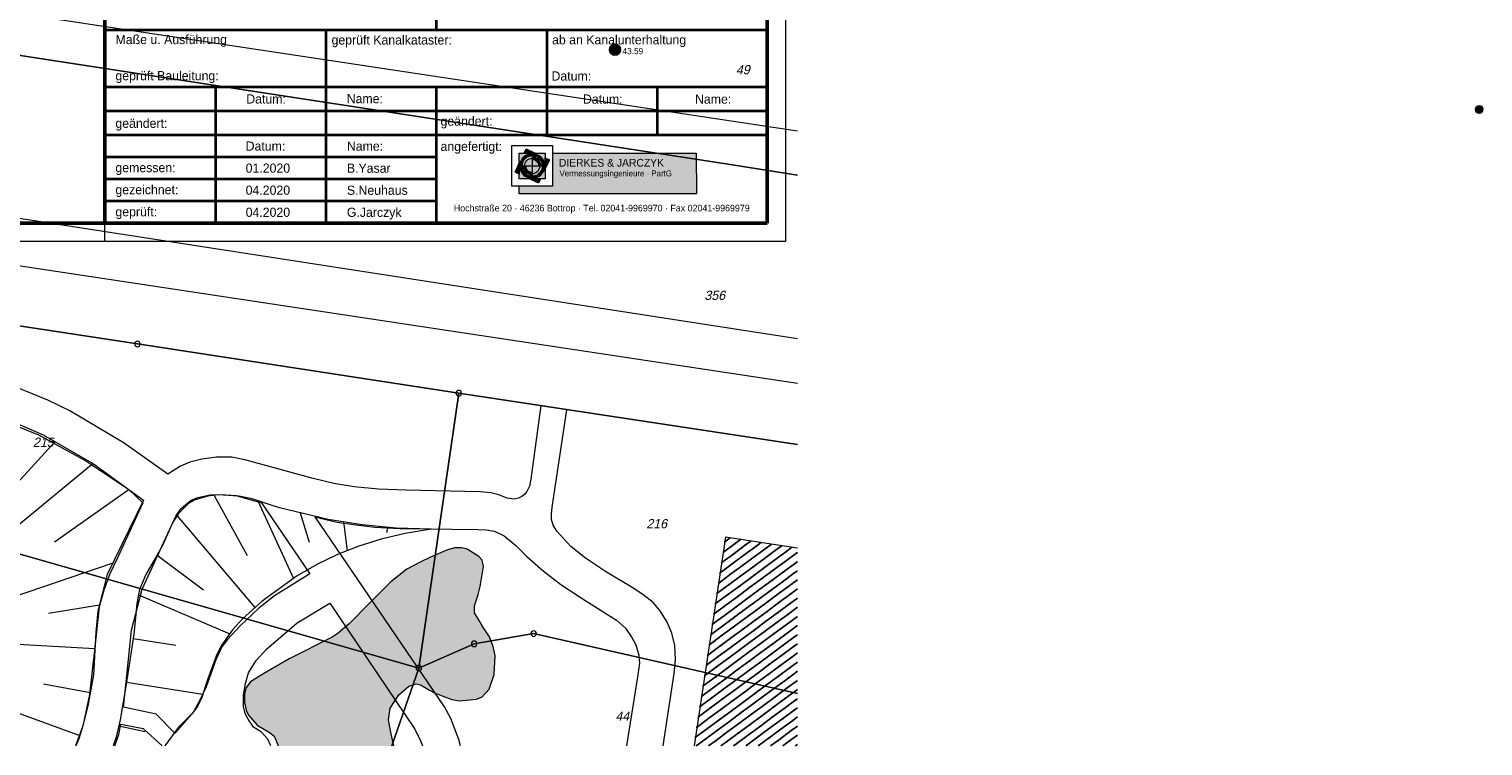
# Model space of a CAD drawing. Extents: x 353221 to 353633, y 5707812 to 5707954.
# Tile 25 of 35: x 353534 to 353633, y 5707812 to 5707860. Entities that reach past the tile are written whole.
import ezdxf

# ---------------------------------------------------------------- set-up
doc = ezdxf.new("R2010")
doc.units = 0
doc.header["$MEASUREMENT"] = 0
doc.linetypes.add('LINE_LT_10', pattern=[10000, 10000, 0])
for name, color, linetype in [('ALK', 7, 'Continuous'), ('Beschriftung-Punkte', 7, 'Continuous'), ('Gebäude', 7, 'Continuous'), ('Kanaldeckel', 7, 'Continuous'), ('Topographie', 7, 'Continuous'), ('Verm Rahmen P-2', 7, 'Continuous'), ('Verm Schriftfeld P-2', 7, 'Continuous'), ('ZF_Wasser', 7, 'Continuous'), ('ZL_Linien', 7, 'Continuous'), ('ZZL-Böschungen', 7, 'Continuous')]:
    doc.layers.add(name, color=color, linetype=linetype)
doc.styles.add('2001', font='txt', dxfattribs={"oblique": 13.5, "height": 1})
doc.styles.add('46', font='txt', dxfattribs={"height": 1})
doc.styles.add('47', font='txt', dxfattribs={"height": 1})
doc.styles.add('48', font='txt', dxfattribs={"height": 1})
doc.styles.add('55', font='txt', dxfattribs={"height": 1})
doc.styles.add('56', font='txt', dxfattribs={"height": 1})
doc.styles.add('59', font='txt', dxfattribs={"height": 1})

# ---------------------------------------------------------------- blocks, each defined once
blk = doc.blocks.new('SLOPE3')
at = {"layer": 'ZZL-Böschungen', "color": 254, "lineweight": 13, "true_color": 0xdcdcdc}
for points in [[(353512.417314, 5707838.164994), (353512.338904, 5707837.75611)], [(353515.363629, 5707837.599987), (353515.036664, 5707835.894978)], [(353518.309943, 5707837.034981), (353518.054239, 5707835.701575)], [(353521.256257, 5707836.469974), (353520.533751, 5707832.702352)], [(353524.202571, 5707835.904968), (353523.705249, 5707833.533526)], [(353527.126733, 5707835.235843), (353525.849911, 5707829.777878)], [(353530.031718, 5707834.495328), (353529.107704, 5707831.499538)], [(353532.878549, 5707833.548993), (353529.413, 5707827.649)], [(353535.588989, 5707832.275516), (353532.806389, 5707829.22151)], [(353538.188637, 5707830.778241), (353531.273, 5707825.092)], [(353540.615428, 5707829.014609), (353535.548997, 5707825.448531)], [(353539.50457, 5707824.005174), (353531.79, 5707821.372)], [(353538.607187, 5707821.156748), (353535.139878, 5707820.584569)], [(353538.295282, 5707818.178497), (353531.808424, 5707818.543077)], [(353537.974824, 5707815.201322), (353534.80464, 5707815.780476)], [(353537.234474, 5707812.299414), (353531.305026, 5707814.452282)]]:
    blk.add_lwpolyline(points, dxfattribs=at)
blk = doc.blocks.new('SLOPE4')
at = {"layer": 'ZZL-Böschungen', "color": 254, "lineweight": 13, "true_color": 0xdcdcdc}
for points in [[(353546.404221, 5707828.618103), (353548.632968, 5707824.538649)], [(353549.360271, 5707828.250599), (353551.782475, 5707822.973928)], [(353543.881053, 5707827.228121), (353549.172923, 5707820.986611)], [(353552.246598, 5707827.440356), (353552.851432, 5707825.435678)], [(353555.179545, 5707826.819561), (353555.432098, 5707824.855522)], [(353558.155932, 5707826.455655), (353558.126996, 5707826.093949)], [(353542.524407, 5707824.559583), (353545.686488, 5707822.190007)], [(353541.26189, 5707821.856677), (353547.457644, 5707819.205847)], [(353540.89369, 5707818.882218), (353543.790782, 5707818.436901)], [(353540.437908, 5707815.917043), (353545.630238, 5707815.101815)], [(353539.93345, 5707812.960662), (353541.70726, 5707812.565395)]]:
    blk.add_lwpolyline(points, dxfattribs=at)
blk = doc.blocks.new('90018')
at = {"true_color": 0x000000}
h = blk.add_hatch(color=18, dxfattribs=at)
edge = h.paths.add_edge_path(flags=0)
edge.add_arc((0, 0), 1.5, 0, 360)
at = {"color": 1, "lineweight": 25, "true_color": 0xff0000}
for p, q in [((-1.06066, -1.06066), (1.06066, 1.06066)), ((-1.06066, 1.06066), (1.06066, -1.06066))]:
    blk.add_line(p, q, dxfattribs=at)
blk.add_circle((0, 0), 1.5, dxfattribs=at)
blk = doc.blocks.new('107')
at = {"true_color": 0x000000}
h = blk.add_hatch(color=18, dxfattribs=at)
edge = h.paths.add_edge_path(flags=0)
edge.add_arc((0, 0), 0.5, 0, 360)
at = {"color": 1, "lineweight": 25, "true_color": 0xff0000}
blk.add_circle((0, 0), 0.5, dxfattribs=at)

msp = doc.modelspace()

# ---------------------------------------------------------------- hatches: boundary and pattern name
at = {"layer": 'Gebäude', "true_color": 0xff0000}
h = msp.add_hatch(dxfattribs=at)
h.set_pattern_fill('STRATIS_AreaStyle355', color=1, style=0, pattern_type=2)
h.set_pattern_definition([(-323.567, (353579.01467, 5707825.773), (0.105333, 0.699217), [0, 0, 1])])
h.paths.add_polyline_path([(353586.035, 5707811.584), (353586.035, 5707825.036), (353581.142, 5707825.773), (353579.015, 5707811.584)])
at = {"layer": 'Verm Schriftfeld P-2', "true_color": 0x0000ff}
for points in [[(353567.139, 5707850.139), (353567.139, 5707851.892), (353568.892, 5707851.892), (353568.892, 5707850.139)], [(353567.139, 5707849.636), (353567.139, 5707849.13), (353579.168, 5707849.13), (353579.167, 5707851.892), (353569.392, 5707851.892), (353569.393, 5707849.636)]]:
    msp.add_hatch(color=5, dxfattribs=at).paths.add_polyline_path(points)
at = {"layer": 'Verm Schriftfeld P-2', "true_color": 0xffffff}
h = msp.add_hatch(color=7, dxfattribs=at)
edge = h.paths.add_edge_path(flags=0)
edge.add_arc((353568.016, 5707851.015), 0.771, 0, 360)
at = {"layer": 'Verm Schriftfeld P-2', "true_color": 0x000000}
for points in [[(353567.46, 5707851.892), (353567.596, 5707852.182), (353568.212, 5707851.892)], [(353568.892, 5707851.571), (353569.182, 5707851.435), (353568.892, 5707850.819)], [(353567.139, 5707850.46), (353566.849, 5707850.596), (353567.139, 5707851.212)], [(353567.819, 5707850.139), (353568.435, 5707849.849), (353568.572, 5707850.139)]]:
    msp.add_hatch(color=18, dxfattribs=at).paths.add_polyline_path(points)
at = {"layer": 'ZF_Wasser', "true_color": 0x96c8ff}
msp.add_hatch(color=151, dxfattribs=at).paths.add_polyline_path([(353550.726, 5707811.584), (353558.614, 5707811.584), (353558.429, 5707812.399), (353558.254, 5707813.35), (353558.371, 5707814.152), (353558.957, 5707815.057), (353559.63, 5707815.651), (353560.153, 5707815.807), (353560.477, 5707815.718), (353561.043, 5707815.378), (353561.426, 5707815.17), (353562.544, 5707814.752), (353563.081, 5707814.661), (353564.23, 5707814.764), (353564.609, 5707814.916), (353565.089, 5707815.435), (353565.437, 5707816.45), (353565.5, 5707817.716), (353565.371, 5707818.343), (353565.103, 5707818.993), (353564.609, 5707819.753), (353564.471, 5707819.993), (353564.099, 5707820.644), (353564.088, 5707821.12), (353564.333, 5707821.884), (353564.481, 5707822.426), (353564.712, 5707823.779), (353564.609, 5707824.208), (353564.39, 5707824.473), (353563.59, 5707824.972), (353563.229, 5707825.064), (353562.746, 5707825.045), (353562.254, 5707824.917), (353561.107, 5707824.41), (353560.408, 5707824.081), (353559.499, 5707823.592), (353558.412, 5707822.739), (353556.967, 5707821.281), (353555.569, 5707819.878), (353554.821, 5707819.262), (353554.425, 5707818.989), (353551.496, 5707817.497), (353550.098, 5707816.698), (353549.591, 5707816.398), (353548.874, 5707815.94), (353548.57, 5707815.552), (353548.462, 5707815.145), (353548.454, 5707814.545), (353548.57, 5707814.025), (353548.746, 5707813.682), (353549.334, 5707813.006), (353550.207, 5707812.48), (353550.479, 5707812.243), (353550.724, 5707811.664)])

# ---------------------------------------------------------------- linework, layer by layer
at = {"layer": 'ALK', "color": 1, "lineweight": 18, "true_color": 0xff0000}
for points in [[(353586.035, 5707863.372), (353579.755, 5707864.336), (353556.615, 5707867.924), (353542.13, 5707870.169), (353538.092, 5707881.091), (353521.592, 5707861.622), (353520.379, 5707860.493), (353518.829, 5707859.049), (353522.17, 5707860.229), (353522.439, 5707860.188), (353581.322, 5707851.126), (353586.035, 5707850.398)], [(353586.035, 5707850.398), (353581.322, 5707851.126), (353522.439, 5707860.188), (353522.17, 5707860.229), (353518.829, 5707859.049), (353502.645, 5707844.712), (353525.82, 5707841.261), (353541.188, 5707838.911), (353563.022, 5707835.57), (353586.035, 5707832.08)], [(353558.475, 5707811.584), (353560.311, 5707816.88), (353492.843, 5707836.16), (353477.173, 5707811.584)], [(353586.035, 5707832.08), (353563.022, 5707835.57), (353560.311, 5707816.88), (353564.066, 5707818.528), (353568.111, 5707819.223), (353586.035, 5707815.142)], [(353586.035, 5707815.142), (353568.111, 5707819.223), (353564.066, 5707818.528), (353560.311, 5707816.88), (353558.475, 5707811.584)]]:
    msp.add_lwpolyline(points, dxfattribs=at)
msp.add_lwpolyline([(353502.645, 5707844.712), (353492.843, 5707836.16), (353560.311, 5707816.88), (353563.022, 5707835.57), (353541.188, 5707838.911), (353525.82, 5707841.261), (353502.645, 5707844.712)], close=True, dxfattribs=at)
for points in [[(353541.001, 5707838.911, 1), (353541.376, 5707838.911, 1), (353541.001, 5707838.911)], [(353562.834, 5707835.57, 1), (353563.209, 5707835.57, 1), (353562.834, 5707835.57)], [(353567.923, 5707819.223, 1), (353568.298, 5707819.223, 1), (353567.923, 5707819.223)], [(353563.878, 5707818.528, 1), (353564.253, 5707818.528, 1), (353563.878, 5707818.528)], [(353560.123, 5707816.88, 1), (353560.498, 5707816.88, 1), (353560.123, 5707816.88)]]:
    msp.add_lwpolyline(points, format="xyb", close=True, dxfattribs=at)
at = {"layer": 'Gebäude', "color": 1, "lineweight": 18, "true_color": 0xff0000}
msp.add_lwpolyline([(353586.035, 5707825.036), (353581.142, 5707825.773), (353579.015, 5707811.584)], dxfattribs=at)
at = {"layer": 'Topographie', "color": 254, "lineweight": 13, "true_color": 0xdcdcdc}
for points in [[(353509.471, 5707838.73), (353524.557, 5707835.837), (353529.413, 5707834.701), (353533.05, 5707833.492), (353534.786, 5707832.738), (353538.196, 5707830.774), (353541.605, 5707828.295), (353539.126, 5707823.232), (353538.506, 5707820.752), (353538.36, 5707819.33), (353538.196, 5707816.412), (353537.814, 5707814.321), (353537.446, 5707812.882), (353536.975, 5707811.584)], [(353561.152, 5707826.323), (353558.773, 5707826.397), (353556.448, 5707826.618), (353554.151, 5707826.983), (353550.849, 5707827.776), (353550.197, 5707827.974), (353548.99, 5707828.373), (353548.074, 5707828.569), (353546.647, 5707828.645), (353545.961, 5707828.569), (353545.036, 5707828.304), (353544.661, 5707828.064), (353543.979, 5707827.38), (353543.574, 5707826.752), (353543.239, 5707825.985), (353542.923, 5707825.266), (353542.418, 5707824.371), (353541.765, 5707823.241), (353541.338, 5707822.228), (353541.14, 5707821.262), (353541.031, 5707820.071), (353540.941, 5707819.19), (353540.413, 5707815.755), (353540.025, 5707813.35), (353539.752, 5707812.189), (353539.547, 5707811.584)], [(353561.152, 5707826.323), (353559.39, 5707826.038), (353557.759, 5707825.652), (353556.232, 5707825.173), (353554.788, 5707824.603), (353553.387, 5707823.928), (353552.037, 5707823.153), (353549.66, 5707821.435), (353548.359, 5707820.249), (353547.651, 5707819.481), (353546.886, 5707818.397), (353546.54, 5707817.689), (353545.961, 5707816.151), (353545.803, 5707815.672), (353545.56, 5707814.87), (353545.3, 5707814.302), (353544.919, 5707813.809), (353543.979, 5707812.849), (353543.051, 5707811.584)]]:
    msp.add_lwpolyline(points, dxfattribs=at)
at = {"layer": 'Verm Rahmen P-2', "color": 18, "linetype": 'LINE_LT_10', "lineweight": 13, "true_color": 0x000000}
for p, q in [((353585.22, 5707919.63), (353585.22, 5707845.88)), ((353538.97, 5707845.88), (353538.97, 5707847.13)), ((353585.22, 5707845.88), (353347.72, 5707845.88))]:
    msp.add_line(p, q, dxfattribs=at)
at = {"layer": 'Verm Rahmen P-2', "color": 7, "lineweight": 50, "true_color": 0xffffff}
for p, q in [((353538.97, 5707918.38), (353538.97, 5707847.13)), ((353538.97, 5707847.13), (353353.97, 5707847.13))]:
    msp.add_line(p, q, dxfattribs=at)
at = {"layer": 'Verm Rahmen P-2', "color": 18, "linetype": 'LINE_LT_10', "lineweight": 50, "true_color": 0x000000}
for p, q in [((353538.97, 5707918.38), (353538.97, 5707847.13)), ((353583.97, 5707918.38), (353583.97, 5707847.13)), ((353538.97, 5707847.13), (353353.97, 5707847.13)), ((353583.97, 5707847.13), (353353.97, 5707847.13))]:
    msp.add_line(p, q, dxfattribs=at)
at = {"layer": 'Verm Schriftfeld P-2', "color": 18, "lineweight": 50, "true_color": 0x000000}
for p, q in [((353538.97, 5707847.13), (353538.97, 5707918.38)), ((353583.97, 5707918.38), (353583.97, 5707847.13)), ((353583.97, 5707847.13), (353538.97, 5707847.13))]:
    msp.add_line(p, q, dxfattribs=at)
at = {"layer": 'Verm Schriftfeld P-2', "color": 18, "lineweight": 35, "true_color": 0x000000}
for p, q in [((353561.497, 5707864.011), (353561.497, 5707860.261)), ((353538.997, 5707860.261), (353583.997, 5707860.261)), ((353553.997, 5707860.261), (353553.997, 5707847.136)), ((353568.997, 5707860.261), (353568.997, 5707853.136)), ((353538.997, 5707856.386), (353583.997, 5707856.386)), ((353546.497, 5707856.386), (353546.497, 5707847.136)), ((353561.497, 5707856.386), (353561.497, 5707847.136)), ((353576.497, 5707856.386), (353576.497, 5707853.136)), ((353538.997, 5707854.761), (353583.997, 5707854.761)), ((353538.997, 5707853.136), (353583.997, 5707853.136)), ((353538.997, 5707851.636), (353561.497, 5707851.636)), ((353538.997, 5707850.136), (353561.497, 5707850.136)), ((353538.997, 5707848.636), (353561.497, 5707848.636))]:
    msp.add_line(p, q, dxfattribs=at)
at = {"layer": 'Verm Schriftfeld P-2', "color": 18, "lineweight": 13, "true_color": 0x000000}
for p, q in [((353566.63, 5707849.636), (353566.63, 5707852.399)), ((353566.63, 5707852.399), (353569.392, 5707852.399)), ((353569.392, 5707852.399), (353569.393, 5707849.636)), ((353567.46, 5707851.892), (353567.596, 5707852.182)), ((353568.212, 5707851.892), (353567.46, 5707851.892)), ((353567.596, 5707852.182), (353568.212, 5707851.892)), ((353568.892, 5707851.571), (353569.182, 5707851.435)), ((353568.892, 5707850.819), (353568.892, 5707851.571)), ((353569.182, 5707851.435), (353568.892, 5707850.819)), ((353569.392, 5707851.892), (353569.393, 5707849.636)), ((353566.849, 5707850.596), (353567.139, 5707851.212)), ((353567.139, 5707850.46), (353566.849, 5707850.596)), ((353567.139, 5707851.212), (353567.139, 5707850.46)), ((353569.393, 5707849.636), (353566.63, 5707849.636)), ((353569.393, 5707849.636), (353567.139, 5707849.636)), ((353568.435, 5707849.849), (353567.819, 5707850.139)), ((353568.572, 5707850.139), (353567.819, 5707850.139)), ((353568.572, 5707850.139), (353568.435, 5707849.849))]:
    msp.add_line(p, q, dxfattribs=at)
at = {"layer": 'Verm Schriftfeld P-2', "color": 5, "lineweight": 13, "true_color": 0x0000ff}
for p, q in [((353567.139, 5707850.139), (353567.139, 5707851.892)), ((353567.139, 5707851.892), (353568.892, 5707851.892)), ((353568.016, 5707851.787), (353568.016, 5707850.244)), ((353568.892, 5707851.892), (353568.892, 5707850.139)), ((353569.392, 5707851.892), (353579.167, 5707851.892)), ((353579.167, 5707851.892), (353579.168, 5707849.13)), ((353567.244, 5707851.015), (353568.787, 5707851.015)), ((353568.892, 5707850.139), (353567.139, 5707850.139)), ((353567.139, 5707849.13), (353567.139, 5707849.636)), ((353579.168, 5707849.13), (353567.139, 5707849.13))]:
    msp.add_line(p, q, dxfattribs=at)
for points in [[(353567.499, 5707851.015, -0.414212), (353568.016, 5707851.532)], [(353568.016, 5707850.499, 0.414214), (353568.532, 5707851.015)]]:
    msp.add_lwpolyline(points, format="xyb", dxfattribs=at)
at = {"layer": 'Verm Schriftfeld P-2', "color": 5, "lineweight": 50, "true_color": 0x0000ff}
for points in [[(353568.016, 5707851.532, -0.414215), (353568.532, 5707851.015)], [(353568.016, 5707850.499, -0.414213), (353567.499, 5707851.015)]]:
    msp.add_lwpolyline(points, format="xyb", dxfattribs=at)
msp.add_circle((353568.016, 5707851.015), 0.771, dxfattribs=at)
at = {"layer": 'ZL_Linien', "color": 254, "lineweight": 13, "true_color": 0xdcdcdc}
msp.add_line((353527.25, 5707862.267, 42.213), (353586.035, 5707853.411), dxfattribs=at)
for points in [[(353586.035, 5707839.268), (353509.844, 5707851.043), (353506.665, 5707848.246), (353586.035, 5707836.256)], [(353576.905, 5707811.584), (353577.654, 5707816.501), (353577.76, 5707817.456), (353577.717, 5707818.41), (353577.511, 5707819.247), (353577.193, 5707820.001), (353576.72, 5707820.759), (353576.224, 5707821.334), (353575.524, 5707821.884), (353574.798, 5707822.354), (353573.073, 5707823.394), (353571.646, 5707824.354), (353570.649, 5707825.151), (353569.68, 5707826.181), (353569.43, 5707826.583), (353569.316, 5707826.969), (353569.316, 5707827.352), (353569.377, 5707827.817), (353570.374, 5707834.441), (353568.608, 5707834.729), (353567.923, 5707829.715), (353567.821, 5707829.246), (353567.646, 5707828.879), (353567.493, 5707828.69), (353567.316, 5707828.545), (353567.081, 5707828.434), (353566.771, 5707828.363), (353566.312, 5707828.434), (353565.742, 5707828.648), (353565.195, 5707828.787), (353564.445, 5707828.853), (353559.439, 5707828.969), (353557.579, 5707829.036), (353555.924, 5707829.211), (353554.539, 5707829.425), (353553.137, 5707829.757), (353548.476, 5707831.037), (353547.601, 5707831.218), (353546.557, 5707831.218), (353545.562, 5707831.09), (353544.749, 5707830.875), (353544.108, 5707830.605), (353543.259, 5707830.06), (353540.29, 5707832.18), (353536.594, 5707834.362), (353535.094, 5707835.093), (353531.988, 5707836.362)], [(353531.322, 5707833.998), (353534.473, 5707832.726), (353537.685, 5707830.968), (353540.593, 5707829.029), (353541.563, 5707828.12), (353539.866, 5707824.424), (353539.321, 5707823.294), (353538.902, 5707822.172), (353538.594, 5707821.031), (353538.291, 5707818.304), (353537.927, 5707815.092), (353537.503, 5707813.043), (353537.2, 5707812.062), (353537.004, 5707811.584)], [(353563.132, 5707811.584), (353563.033, 5707812.014), (353562.494, 5707813.442), (353562.044, 5707814.244), (353553.261, 5707827.15), (353553.595, 5707827.061), (353554.754, 5707826.805), (353556.048, 5707826.607), (353557.329, 5707826.448), (353559.015, 5707826.363), (353564.347, 5707826.303), (353564.888, 5707826.269), (353565.46, 5707826.176), (353566.104, 5707825.878), (353566.892, 5707825.212), (353567.659, 5707824.47), (353568.761, 5707823.493), (353569.966, 5707822.567), (353571.338, 5707821.656), (353572.691, 5707820.802), (353573.744, 5707820.133), (353574.343, 5707819.592), (353574.78, 5707818.949), (353575.054, 5707818.453), (353575.268, 5707817.755), (353575.297, 5707817.214), (353575.194, 5707816.425), (353574.422, 5707811.584)], [(353550.244, 5707811.584), (353550.056, 5707812.035), (353549.607, 5707812.511), (353549.084, 5707812.867), (353548.707, 5707813.397), (353548.517, 5707813.795), (353548.386, 5707814.262), (353548.389, 5707815.038), (353548.527, 5707815.831), (353548.733, 5707816.546), (353549.249, 5707817.392), (353549.955, 5707818.156), (353552.048, 5707819.958), (353554.253, 5707821.284), (353560.045, 5707812.729), (353560.428, 5707811.936), (353560.552, 5707811.584)], [(353539.652, 5707811.584), (353539.927, 5707812.365), (353540.068, 5707813.059), (353541.582, 5707812.778), (353542.865, 5707811.588), (353542.864, 5707811.584)]]:
    msp.add_lwpolyline(points, dxfattribs=at)
msp.add_lwpolyline([(353552.9, 5707823.283), (353550.501, 5707821.79), (353549.432, 5707820.946), (353548.136, 5707819.738), (353547.314, 5707818.81), (353546.921, 5707818.319), (353546.511, 5707817.432), (353545.856, 5707815.598), (353545.439, 5707814.694), (353544.995, 5707813.902), (353543.736, 5707812.46), (353542.458, 5707813.739), (353540.24, 5707814.226), (353540.27, 5707814.433), (353540.472, 5707816.365), (353540.775, 5707819.455), (353541.502, 5707822.243), (353543.805, 5707827.212), (353544.133, 5707827.701), (353544.485, 5707828.002), (353544.835, 5707828.302), (353545.301, 5707828.477), (353546.12, 5707828.646), (353546.9, 5707828.677), (353547.865, 5707828.605), (353549.228, 5707828.229), (353549.624, 5707828.123), (353552.9, 5707823.283)], close=True, dxfattribs=at)
at = {"layer": 'ZL_Linien', "color": 161, "lineweight": 13, "true_color": 0x51a8ff}
msp.add_lwpolyline([(353558.614, 5707811.584), (353558.429, 5707812.399), (353558.254, 5707813.35), (353558.371, 5707814.152), (353558.957, 5707815.057), (353559.63, 5707815.651), (353560.153, 5707815.807), (353560.477, 5707815.718), (353561.043, 5707815.378), (353561.426, 5707815.17), (353562.544, 5707814.752), (353563.081, 5707814.661), (353564.23, 5707814.764), (353564.609, 5707814.916), (353565.089, 5707815.435), (353565.437, 5707816.45), (353565.5, 5707817.716), (353565.371, 5707818.343), (353565.103, 5707818.993), (353564.609, 5707819.753), (353564.471, 5707819.993), (353564.099, 5707820.644), (353564.088, 5707821.12), (353564.333, 5707821.884), (353564.481, 5707822.426), (353564.712, 5707823.779), (353564.609, 5707824.208), (353564.39, 5707824.473), (353563.59, 5707824.972), (353563.229, 5707825.064), (353562.746, 5707825.045), (353562.254, 5707824.917), (353561.107, 5707824.41), (353560.408, 5707824.081), (353559.499, 5707823.592), (353558.412, 5707822.739), (353556.967, 5707821.281), (353555.569, 5707819.878), (353554.821, 5707819.262), (353554.425, 5707818.989), (353551.496, 5707817.497), (353550.098, 5707816.698), (353549.591, 5707816.398), (353548.874, 5707815.94), (353548.57, 5707815.552), (353548.462, 5707815.145), (353548.454, 5707814.545), (353548.57, 5707814.025), (353548.746, 5707813.682), (353549.334, 5707813.006), (353550.207, 5707812.48), (353550.479, 5707812.243), (353550.724, 5707811.664), (353550.726, 5707811.584)], dxfattribs=at)

# ---------------------------------------------------------------- block references
at = {"layer": 'ALK', "xscale": 0.5, "yscale": 0.5, "zscale": 0.5}
msp.add_blockref('107', (353632.37, 5707854.86), dxfattribs=at)
at = {"layer": 'Kanaldeckel', "xscale": 0.25, "yscale": 0.25, "zscale": 0.25}
msp.add_blockref('90018', (353573.64, 5707858.923, 43.585), dxfattribs=at)
at = {"layer": 'ZZL-Böschungen'}
for name in ['SLOPE3', 'SLOPE4']:
    msp.add_blockref(name, (0, 0), dxfattribs=at)

# ---------------------------------------------------------------- texts
at = {"layer": 'ALK', "color": 1, "true_color": 0xff0000, "char_height": 0.63, "attachment_point": 5, "line_spacing_factor": 0.959981, "style": '2001'}
for s, insert in [('49', (353582.328, 5707857.557)), ('356', (353580.42, 5707842.215)), ('215', (353534.793, 5707832.228)), ('216', (353576.472, 5707826.69)), ('44', (353574.135, 5707813.606))]:
    msp.add_mtext(s, dxfattribs=dict(at, insert=insert))
at = {"layer": 'Beschriftung-Punkte', "color": 7, "true_color": 0xffffff, "insert": (353574.151, 5707859.036), "char_height": 0.42, "attachment_point": 1, "line_spacing_factor": 0.959981, "style": '59'}
msp.add_mtext('43.59', dxfattribs=at)
at = {"layer": 'Verm Schriftfeld P-2', "color": 18, "true_color": 0x000000, "line_spacing_factor": 0.959981}
for s, insert, char_height, attachment_point, style in [('Maße u. Ausführung', (353539.701, 5707859.926), 0.625, 1, '55'), ('geprüft Kanalkataster:', (353554.379, 5707859.897), 0.625, 1, '55'), ('ab an Kanalunterhaltung', (353569.365, 5707859.906), 0.625, 1, '55'), ('geprüft Bauleitung:', (353539.692, 5707857.465), 0.625, 1, '55'), ('Datum:', (353569.325, 5707857.445), 0.625, 1, '55'), ('Datum:', (353548.581, 5707855.884), 0.625, 1, '55'), ('Name:', (353555.407, 5707855.907), 0.625, 1, '55'), ('Datum:', (353572.808, 5707855.558), 0.625, 5, '56'), ('Name:', (353580.309, 5707855.556), 0.625, 5, '56'), ('geändert:', (353561.783, 5707854.378), 0.625, 1, '55'), ('geändert:', (353539.692, 5707854.231), 0.625, 1, '55'), ('Datum:', (353548.542, 5707852.681), 0.625, 1, '55'), ('Name:', (353555.42, 5707852.678), 0.625, 1, '55'), ('angefertigt:', (353561.783, 5707852.661), 0.625, 1, '55'), ('gemessen:', (353539.692, 5707851.215), 0.625, 1, '55'), ('01.2020', (353548.542, 5707851.181), 0.625, 1, '55'), ('B.Yasar', (353555.42, 5707851.178), 0.625, 1, '55'), ('gezeichnet:', (353539.692, 5707849.715), 0.625, 1, '55'), ('04.2020', (353548.542, 5707849.681), 0.625, 1, '55'), ('S.Neuhaus', (353555.42, 5707849.678), 0.625, 1, '55'), ('Hochstraße 20 · 46236 Bottrop · Tel. 02041-9969970 · Fax 02041-9969979', (353572.741, 5707848.082), 0.45, 5, '48'), ('geprüft:', (353539.692, 5707848.215), 0.625, 1, '55'), ('04.2020', (353548.542, 5707848.181), 0.625, 1, '55'), ('G.Jarczyk', (353555.42, 5707848.178), 0.625, 1, '55')]:
    msp.add_mtext(s, dxfattribs=dict(at, insert=insert, char_height=char_height, attachment_point=attachment_point, style=style))
at = {"layer": 'Verm Schriftfeld P-2', "color": 7, "true_color": 0xffffff, "attachment_point": 1, "rotation": 0.00014, "line_spacing_factor": 0.959981}
for s, insert, char_height, style in [('DIERKES & JARCZYK', (353569.828, 5707851.496), 0.525, '46'), ('Vermessungsingenieure · PartG', (353569.869, 5707850.709), 0.4, '47')]:
    msp.add_mtext(s, dxfattribs=dict(at, insert=insert, char_height=char_height, style=style))

doc.saveas('drawing.dxf')
